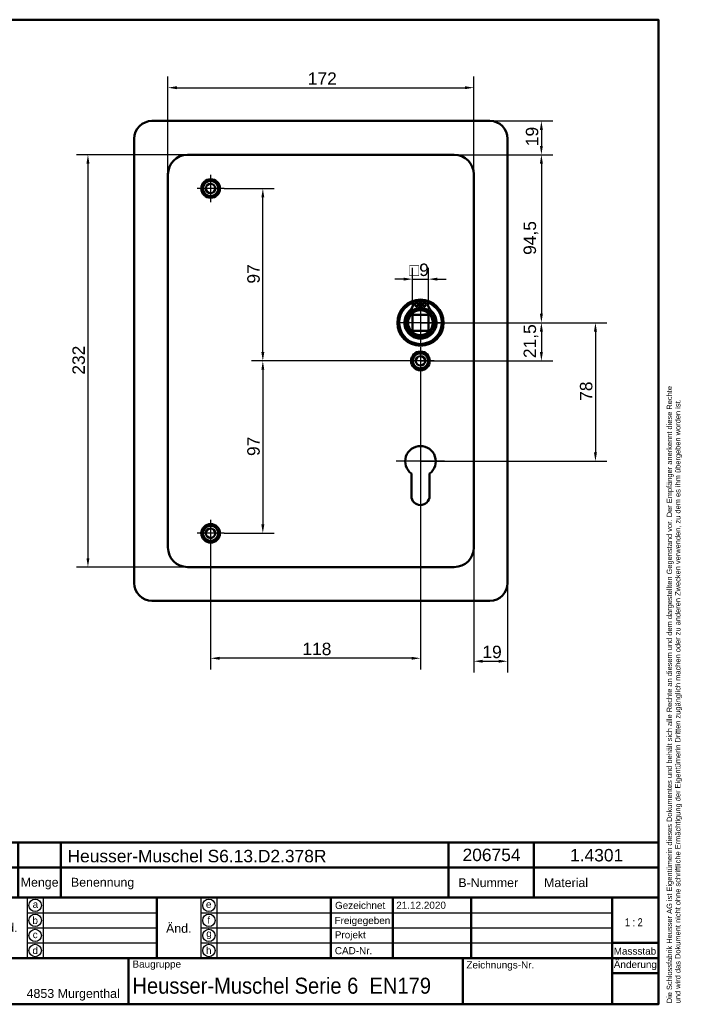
# Model space of a CAD drawing. Header units: millimetres. Extents: x 20 to 833, y 20 to 574.
# Tile 7 of 7: x 461 to 833, y 20 to 574. Entities that reach past the tile are written whole.
import ezdxf
from ezdxf.enums import TextEntityAlignment as Align

# ---------------------------------------------------------------- set-up
doc = ezdxf.new("R2010")
doc.units = ezdxf.units.MM
doc.header["$LTSCALE"] = 2
for name, color, linetype, lineweight in [('Bemaßungen(DIN)', 7, 'Continuous', 25), ('Mittelpunktmarkierung(DIN)', 7, 'Continuous', 25), ('Sichtbare Kanten(DIN)', 7, 'Continuous', 50), ('Skizziergeometrie(DIN)', 7, 'Continuous', 50), ('Skizzierlinie(DIN)', 7, 'Continuous', 25), ('Symbole(DIN)', 7, 'Continuous', 25)]:
    doc.layers.add(name, color=color, linetype=linetype, lineweight=lineweight)
doc.styles.add('Aktuell-DIN', font='arial.ttf')
doc.styles.add('STANDARD-DIN~0', font='arial.ttf')
doc.styles.add('Textstil10', font='arial.ttf')
doc.styles.add('Textstil41', font='arial.ttf', dxfattribs={"width": 0.8})
doc.styles.add('Textstil83', font='arial.ttf', dxfattribs={"width": 0.8})
doc.dimstyles.new('CAD-LAN', dxfattribs={"dimscale": 2, "dimtxt": 3.5, "dimasz": 2.5, "dimexe": 3.175, "dimexo": 0, "dimgap": 0.8, "dimtad": 1, "dimrnd": 1e-08, "dimtxsty": 'STANDARD-DIN~0', "dimcen": 0.09, "dimdle": 10, "dimclrd": 250, "dimclre": 250, "dimclrt": 250, "dimadec": 0, "dimazin": 2, "dimtfac": 1, "dimtmove": 0, "dimatfit": 3, "dimfxl": 1, "dimtolj": 1, "dimtzin": 0, "dimlwd": 25, "dimlwe": 25, "dimarcsym": 0})

# ---------------------------------------------------------------- blocks, each defined once
blk = doc.blocks.new('Ränder Standardrahmen')
at = {"layer": 'Skizziergeometrie(DIN)', "flags": 128}
blk.add_lwpolyline([(10, 10), (10, 287), (410, 287), (410, 10), (10, 10)], dxfattribs=at)
blk = doc.blocks.new('Schriftfelder Heusser')
at = {"layer": 'Skizziergeometrie(DIN)'}
for p, q in [((101, 229.92), (101, 236.92)), ((101, 236.92), (291, 236.92)), ((111, 229.92), (111, 236.92)), ((123, 229.92), (123, 236.92)), ((232, 229.92), (232, 236.92)), ((256, 229.92), (256, 236.92)), ((291, 236.92), (291, 229.92)), ((101, 191.42), (101, 229.92)), ((101, 229.92), (291, 229.92)), ((111, 229.92), (111, 221.42)), ((123, 229.92), (123, 221.42)), ((232, 229.92), (232, 221.42)), ((256, 229.92), (256, 221.42)), ((291, 229.92), (291, 191.42)), ((101, 221.42), (291, 221.42)), ((150, 221.42), (150, 204.42)), ((198.85, 221.42), (198.85, 204.42)), ((216.35, 221.42), (216.35, 204.42)), ((238.35, 221.42), (238.35, 204.42)), ((278, 221.42), (278, 191.42)), ((278, 208.67), (291, 208.67)), ((101, 204.42), (291, 204.42)), ((142, 204.42), (142, 191.42)), ((236, 204.42), (236, 191.42)), ((278, 200.17), (291, 200.17)), ((291, 191.42), (101, 191.42))]:
    blk.add_line(p, q, dxfattribs=at)
at = {"layer": 'Skizzierlinie(DIN)'}
for p, q in [((113.5, 221.42), (113.5, 204.42)), ((118, 221.42), (118, 204.42)), ((162.35, 221.42), (162.35, 204.42)), ((166.85, 221.42), (166.85, 204.42)), ((113.5, 217.17), (150, 217.17)), ((162.35, 217.17), (278, 217.17)), ((113.5, 212.92), (150, 212.92)), ((162.35, 212.92), (278, 212.92)), ((113.5, 208.67), (150, 208.67)), ((162.35, 208.67), (278, 208.67))]:
    blk.add_line(p, q, dxfattribs=at)
for centre in [(115.75, 219.25), (164.6, 219.25), (115.75, 215.04), (164.6, 215.04), (115.75, 210.79), (164.6, 210.79), (115.75, 206.54), (164.6, 206.54)]:
    blk.add_circle(centre, 1.75, dxfattribs=at)
at = {"layer": 'Symbole(DIN)', "color": 7, "insert": (293.33, 191.7), "char_height": 1.5, "width": 182.3003, "attachment_point": 1, "rotation": 90, "line_spacing_factor": 0.944221, "style": 'Aktuell-DIN'}
blk.add_mtext('\\fArial|b0|i0;\\H1.5000;Die Schlossfabrik Heusser AG ist Eigentümerin dieses Dokumentes und behält sich alle Rechte an diesem und dem dargestellten Gegenstand vor. Der Empfänger anerkennt diese Rechte\\Pund wird das Dokument nicht ohne schriftliche Ermächtigung der Eigentümerin Dritten zugänglich machen oder zu anderen Zwecken verwenden, zu dem es ihm übergeben worden ist.\\P ', dxfattribs=at)
at = {"layer": 'Symbole(DIN)', "color": 179, "true_color": 0x262659, "style": 'Aktuell-DIN'}
for s, insert, char_height, attachment_point in [('B-Nummer', (234.74, 225.62), 2.489, 4), ('Material', (265.02, 225.62), 2.489, 5), ('Pos.', (106, 227), 2.489, 2), ('Menge', (117, 227), 2.489, 2), ('Benennung', (125.81, 225.38), 2.489, 4), ('\\fArial|b0|i0;a', (115.81, 219.53), 2, 5), ('\\fArial|b0|i0;e', (164.54, 219.53), 2, 5), ('\\fArial|b0|i0;Gezeichnet', (200.05, 219.23), 2, 4), ('\\fArial|b0|i0;b', (115.75, 215), 2, 5), ('\\fArial|b0|i0;f', (164.55, 215.06), 2, 5), ('\\fArial|b0|i0;Freigegeben', (199.92, 216), 2, 1), ('\\fArial|b0|i0;c', (115.75, 211.01), 2, 5), ('\\fArial|b0|i0;g', (164.63, 211.05), 2, 5), ('\\fArial|b0|i0;Projekt', (200, 211.98), 2, 1), ('\\fArial|b0|i0;d', (115.76, 206.55), 2, 5), ('\\fArial|b0|i0;h', (164.55, 206.57), 2, 5), ('\\fArial|b0|i0;CAD-Nr.', (200, 207.5), 2, 1), ('\\fArial|b0|i0;\\H2.0000;Massstab', (284.39, 206.37), 2, 5), ('\\fArial|b0|i0;\\H2.0000;Baugruppe', (143.1, 203.73), 2, 1), ('\\fArial|b0|i0;Zeichnungs-Nr.', (237, 203.5), 2, 1), ('\\fArial|b0|i0;\\H2.5000;4853 Murgenthal', (113.33, 192.46), 2.5, 7)]:
    blk.add_mtext(s, dxfattribs=dict(at, insert=insert, char_height=char_height, attachment_point=attachment_point))
at = {"layer": 'Symbole(DIN)', "color": 179, "true_color": 0x262659, "attachment_point": 5, "style": 'Aktuell-DIN'}
for s, insert, char_height, width in [('Änd.', (107.21, 213), 2.489, 12.3494), ('Änd.', (156.12, 212.76), 2.489, 12.3494), ('\\fArial|b0|i0;Änderung', (284.51, 202.33), 2, 12.1143)]:
    blk.add_mtext(s, dxfattribs=dict(at, insert=insert, char_height=char_height, width=width))
at = {"layer": 'Symbole(DIN)', "color": 7, "insert": (143.1, 196.62), "char_height": 4.5, "width": 90.18, "attachment_point": 4, "style": 'Aktuell-DIN'}
blk.add_mtext('\\fArial|b0|i0;\\W0.90;\\H4.5000;Heusser-Muschel Serie 6  EN179', dxfattribs=at)
at = {"layer": 'Symbole(DIN)', "color": 179, "true_color": 0x262659, "style": 'Textstil10'}
blk.add_attdef('ERSTELLUNGSDATUM_001', (217.26, 218.29), '', height=2, dxfattribs=at)
at = {"layer": 'Symbole(DIN)', "color": 179, "true_color": 0x262659}
for tag, height, style, p in [('AUTOR', 2.49, 'Aktuell-DIN', (240.03, 219.26)), ('KONTROLLDATUM', 2, 'Textstil10', (217.42, 215.04)), ('KONTROLLIERT_VON', 2, 'Textstil10', (239.98, 215.05))]:
    blk.add_attdef(tag, text='', height=height, dxfattribs=dict(at, style=style)).set_placement(p, align=Align.MIDDLE_LEFT)
at = {"layer": 'Symbole(DIN)', "color": 7, "style": 'Textstil83', "width": 0.8}
blk.add_attdef('Anfänglicher_Ansichtsmaßstab_001', (281.57, 213.34), '', height=2.3, dxfattribs=at)
at = {"layer": 'Symbole(DIN)', "color": 179, "true_color": 0x262659, "style": 'Textstil10'}
blk.add_attdef('PROJEKT', text='', height=2, dxfattribs=at).set_placement((217.77, 209.72), align=Align.BOTTOM_LEFT)
at = {"layer": 'Symbole(DIN)', "color": 7, "style": 'Textstil41', "width": 0.8}
blk.add_attdef('STATUS', text='', height=5, dxfattribs=at).set_placement((284.53, 195.86), align=Align.MIDDLE_CENTER)
blk = doc.blocks.new('*D8')
at = {"layer": 'Bemaßungen(DIN)', "color": 250, "linetype": 'Continuous', "lineweight": 25, "true_color": 0x3f3f3f, "transparency": 16777216}
for p, q in [((544.17, 487.02), (544.17, 542.09)), ((716.17, 487.02), (716.17, 542.09)), ((549.17, 535.74), (711.17, 535.74))]:
    blk.add_line(p, q, dxfattribs=at)
at = {"layer": 'Bemaßungen(DIN)', "color": 250, "linetype": 'Continuous', "true_color": 0x3f3f3f, "transparency": 16777216}
for points in [[(549.17, 536.57), (549.17, 534.9), (544.17, 535.74)], [(711.17, 536.57), (711.17, 534.9), (716.17, 535.74)]]:
    blk.add_solid(points, dxfattribs=at)
at = {"layer": 'Defpoints', "color": 0, "linetype": 'Continuous', "transparency": 16777216}
for p in [(716.17, 535.74), (544.17, 487.02), (716.17, 487.02)]:
    blk.add_point(p, dxfattribs=at)
at = {"layer": 'Bemaßungen(DIN)', "color": 250, "linetype": 'Continuous', "lineweight": 25, "true_color": 0x3f3f3f, "transparency": 16777216, "insert": (622.8, 544.36), "char_height": 7, "attachment_point": 1, "style": 'STANDARD-DIN~0'}
blk.add_mtext('\\A1;172', dxfattribs=at)
blk = doc.blocks.new('*D9')
at = {"layer": 'Bemaßungen(DIN)', "color": 250, "linetype": 'Continuous', "lineweight": 25, "true_color": 0x3f3f3f, "transparency": 16777216}
for p, q in [((555.17, 498.02), (492.82, 498.02)), ((499.17, 493.02), (499.17, 271.02)), ((555.17, 266.02), (492.82, 266.02))]:
    blk.add_line(p, q, dxfattribs=at)
at = {"layer": 'Bemaßungen(DIN)', "color": 250, "linetype": 'Continuous', "true_color": 0x3f3f3f, "transparency": 16777216}
for points in [[(498.34, 493.02), (500, 493.02), (499.17, 498.02)], [(498.34, 271.02), (500, 271.02), (499.17, 266.02)]]:
    blk.add_solid(points, dxfattribs=at)
at = {"layer": 'Defpoints', "color": 0, "linetype": 'Continuous', "transparency": 16777216}
for p in [(555.17, 498.02), (499.17, 266.02), (555.17, 266.02)]:
    blk.add_point(p, dxfattribs=at)
at = {"layer": 'Bemaßungen(DIN)', "color": 250, "linetype": 'Continuous', "lineweight": 25, "true_color": 0x3f3f3f, "transparency": 16777216, "insert": (490.42, 374.26), "char_height": 7, "attachment_point": 1, "rotation": 90, "style": 'STANDARD-DIN~0'}
blk.add_mtext('\\A1;232', dxfattribs=at)
blk = doc.blocks.new('*D10')
at = {"layer": 'Bemaßungen(DIN)', "color": 250, "linetype": 'Continuous', "lineweight": 25, "true_color": 0x3f3f3f, "transparency": 16777216}
for p, q in [((705.17, 498.02), (760.52, 498.02)), ((754.17, 493.02), (754.17, 408.52)), ((686.17, 403.52), (760.52, 403.52))]:
    blk.add_line(p, q, dxfattribs=at)
at = {"layer": 'Bemaßungen(DIN)', "color": 250, "linetype": 'Continuous', "true_color": 0x3f3f3f, "transparency": 16777216}
for points in [[(753.34, 493.02), (755, 493.02), (754.17, 498.02)], [(753.34, 408.52), (755, 408.52), (754.17, 403.52)]]:
    blk.add_solid(points, dxfattribs=at)
at = {"layer": 'Defpoints', "color": 0, "linetype": 'Continuous', "transparency": 16777216}
for p in [(705.17, 498.02), (686.17, 403.52), (754.17, 403.52)]:
    blk.add_point(p, dxfattribs=at)
at = {"layer": 'Bemaßungen(DIN)', "color": 250, "linetype": 'Continuous', "lineweight": 25, "true_color": 0x3f3f3f, "transparency": 16777216, "insert": (744.16, 441.65), "char_height": 7, "attachment_point": 1, "rotation": 90, "style": 'STANDARD-DIN~0'}
blk.add_mtext('\\A1;94,5', dxfattribs=at)
blk = doc.blocks.new('*D11')
at = {"layer": 'Bemaßungen(DIN)', "color": 250, "linetype": 'Continuous', "lineweight": 25, "true_color": 0x3f3f3f, "transparency": 16777216}
for p, q in [((686.17, 403.52), (760.52, 403.52)), ((754.17, 398.52), (754.17, 387.02)), ((686.17, 382.02), (760.52, 382.02))]:
    blk.add_line(p, q, dxfattribs=at)
at = {"layer": 'Bemaßungen(DIN)', "color": 250, "linetype": 'Continuous', "true_color": 0x3f3f3f, "transparency": 16777216}
for points in [[(753.34, 398.52), (755, 398.52), (754.17, 403.52)], [(753.34, 387.02), (755, 387.02), (754.17, 382.02)]]:
    blk.add_solid(points, dxfattribs=at)
at = {"layer": 'Defpoints', "color": 0, "linetype": 'Continuous', "transparency": 16777216}
for p in [(686.17, 403.52), (686.17, 382.02), (754.17, 382.02)]:
    blk.add_point(p, dxfattribs=at)
at = {"layer": 'Bemaßungen(DIN)', "color": 250, "linetype": 'Continuous', "lineweight": 25, "true_color": 0x3f3f3f, "transparency": 16777216, "insert": (744.16, 383.59), "char_height": 7, "attachment_point": 1, "rotation": 90, "style": 'STANDARD-DIN~0'}
blk.add_mtext('\\A1;21,5', dxfattribs=at)
blk = doc.blocks.new('*D12')
at = {"layer": 'Bemaßungen(DIN)', "color": 250, "linetype": 'Continuous', "lineweight": 25, "true_color": 0x3f3f3f, "transparency": 16777216}
for p, q in [((725.17, 517.02), (760.52, 517.02)), ((754.17, 512.02), (754.17, 503.02)), ((705.17, 498.02), (760.52, 498.02))]:
    blk.add_line(p, q, dxfattribs=at)
at = {"layer": 'Bemaßungen(DIN)', "color": 250, "linetype": 'Continuous', "true_color": 0x3f3f3f, "transparency": 16777216}
for points in [[(753.34, 512.02), (755, 512.02), (754.17, 517.02)], [(753.34, 503.02), (755, 503.02), (754.17, 498.02)]]:
    blk.add_solid(points, dxfattribs=at)
at = {"layer": 'Defpoints', "color": 0, "linetype": 'Continuous', "transparency": 16777216}
for p in [(725.17, 517.02), (705.17, 498.02), (754.17, 498.02)]:
    blk.add_point(p, dxfattribs=at)
at = {"layer": 'Bemaßungen(DIN)', "color": 250, "linetype": 'Continuous', "lineweight": 25, "true_color": 0x3f3f3f, "transparency": 16777216, "insert": (745.42, 502.83), "char_height": 7, "attachment_point": 1, "rotation": 90, "style": 'STANDARD-DIN~0'}
blk.add_mtext('\\A1;19', dxfattribs=at)
blk = doc.blocks.new('*D13')
at = {"layer": 'Bemaßungen(DIN)', "color": 250, "linetype": 'Continuous', "lineweight": 25, "true_color": 0x3f3f3f, "transparency": 16777216}
for p, q in [((686.17, 403.52), (790.91, 403.52)), ((784.56, 398.52), (784.56, 330.52)), ((686.17, 325.52), (790.91, 325.52))]:
    blk.add_line(p, q, dxfattribs=at)
at = {"layer": 'Bemaßungen(DIN)', "color": 250, "linetype": 'Continuous', "true_color": 0x3f3f3f, "transparency": 16777216}
for points in [[(783.73, 398.52), (785.4, 398.52), (784.56, 403.52)], [(783.73, 330.52), (785.4, 330.52), (784.56, 325.52)]]:
    blk.add_solid(points, dxfattribs=at)
at = {"layer": 'Defpoints', "color": 0, "linetype": 'Continuous', "transparency": 16777216}
for p in [(686.17, 403.52), (686.17, 325.52), (784.56, 325.52)]:
    blk.add_point(p, dxfattribs=at)
at = {"layer": 'Bemaßungen(DIN)', "color": 250, "linetype": 'Continuous', "lineweight": 25, "true_color": 0x3f3f3f, "transparency": 16777216, "insert": (775.82, 359.53), "char_height": 7, "attachment_point": 1, "rotation": 90, "style": 'STANDARD-DIN~0'}
blk.add_mtext('\\A1;78', dxfattribs=at)
blk = doc.blocks.new('*D14')
at = {"layer": 'Bemaßungen(DIN)', "color": 250, "linetype": 'Continuous', "lineweight": 25, "true_color": 0x3f3f3f, "transparency": 16777216}
for p, q in [((575.82, 479.02), (603.87, 479.02)), ((597.52, 387.02), (597.52, 474.02)), ((686.17, 382.02), (591.17, 382.02))]:
    blk.add_line(p, q, dxfattribs=at)
at = {"layer": 'Bemaßungen(DIN)', "color": 250, "linetype": 'Continuous', "true_color": 0x3f3f3f, "transparency": 16777216}
for points in [[(596.69, 474.02), (598.35, 474.02), (597.52, 479.02)], [(596.69, 387.02), (598.35, 387.02), (597.52, 382.02)]]:
    blk.add_solid(points, dxfattribs=at)
at = {"layer": 'Defpoints', "color": 0, "linetype": 'Continuous', "transparency": 16777216}
for p in [(575.82, 479.02), (597.52, 479.02), (686.17, 382.02)]:
    blk.add_point(p, dxfattribs=at)
at = {"layer": 'Bemaßungen(DIN)', "color": 250, "linetype": 'Continuous', "lineweight": 25, "true_color": 0x3f3f3f, "transparency": 16777216, "insert": (588.77, 425.51), "char_height": 7, "attachment_point": 1, "rotation": 90, "style": 'STANDARD-DIN~0'}
blk.add_mtext('\\A1;97', dxfattribs=at)
blk = doc.blocks.new('*D15')
at = {"layer": 'Bemaßungen(DIN)', "color": 250, "linetype": 'Continuous', "lineweight": 25, "true_color": 0x3f3f3f, "transparency": 16777216}
for p, q in [((686.17, 382.02), (591.17, 382.02)), ((597.52, 377.02), (597.52, 290.02)), ((575.82, 285.02), (603.87, 285.02))]:
    blk.add_line(p, q, dxfattribs=at)
at = {"layer": 'Bemaßungen(DIN)', "color": 250, "linetype": 'Continuous', "true_color": 0x3f3f3f, "transparency": 16777216}
for points in [[(596.69, 377.02), (598.35, 377.02), (597.52, 382.02)], [(596.69, 290.02), (598.35, 290.02), (597.52, 285.02)]]:
    blk.add_solid(points, dxfattribs=at)
at = {"layer": 'Defpoints', "color": 0, "linetype": 'Continuous', "transparency": 16777216}
for p in [(686.17, 382.02), (575.82, 285.02), (597.52, 285.02)]:
    blk.add_point(p, dxfattribs=at)
at = {"layer": 'Bemaßungen(DIN)', "color": 250, "linetype": 'Continuous', "lineweight": 25, "true_color": 0x3f3f3f, "transparency": 16777216, "insert": (588.77, 328.51), "char_height": 7, "attachment_point": 1, "rotation": 90, "style": 'STANDARD-DIN~0'}
blk.add_mtext('\\A1;97', dxfattribs=at)
blk = doc.blocks.new('*D16')
at = {"layer": 'Bemaßungen(DIN)', "color": 250, "linetype": 'Continuous', "lineweight": 25, "true_color": 0x3f3f3f, "transparency": 16777216}
for p, q in [((686.17, 374.37), (686.17, 208.35)), ((568.17, 277.37), (568.17, 208.35)), ((681.17, 214.7), (573.17, 214.7))]:
    blk.add_line(p, q, dxfattribs=at)
at = {"layer": 'Bemaßungen(DIN)', "color": 250, "linetype": 'Continuous', "true_color": 0x3f3f3f, "transparency": 16777216}
for points in [[(573.17, 215.53), (573.17, 213.87), (568.17, 214.7)], [(681.17, 215.53), (681.17, 213.87), (686.17, 214.7)]]:
    blk.add_solid(points, dxfattribs=at)
at = {"layer": 'Defpoints', "color": 0, "linetype": 'Continuous', "transparency": 16777216}
for p in [(686.17, 374.37), (568.17, 277.37), (568.17, 214.7)]:
    blk.add_point(p, dxfattribs=at)
at = {"layer": 'Bemaßungen(DIN)', "color": 250, "linetype": 'Continuous', "lineweight": 25, "true_color": 0x3f3f3f, "transparency": 16777216, "insert": (619.76, 223.45), "char_height": 7, "attachment_point": 1, "style": 'STANDARD-DIN~0'}
blk.add_mtext('\\A1;118', dxfattribs=at)
blk = doc.blocks.new('*D17')
at = {"layer": 'Bemaßungen(DIN)', "color": 250, "linetype": 'Continuous', "lineweight": 25, "true_color": 0x3f3f3f, "transparency": 16777216}
for p, q in [((716.17, 277.02), (716.17, 206.67)), ((735.17, 257.02), (735.17, 206.67)), ((721.17, 213.02), (730.17, 213.02))]:
    blk.add_line(p, q, dxfattribs=at)
at = {"layer": 'Bemaßungen(DIN)', "color": 250, "linetype": 'Continuous', "true_color": 0x3f3f3f, "transparency": 16777216}
for points in [[(721.17, 213.85), (721.17, 212.19), (716.17, 213.02)], [(730.17, 213.85), (730.17, 212.19), (735.17, 213.02)]]:
    blk.add_solid(points, dxfattribs=at)
at = {"layer": 'Defpoints', "color": 0, "linetype": 'Continuous', "transparency": 16777216}
for p in [(716.17, 277.02), (735.17, 257.02), (735.17, 213.02)]:
    blk.add_point(p, dxfattribs=at)
at = {"layer": 'Bemaßungen(DIN)', "color": 250, "linetype": 'Continuous', "lineweight": 25, "true_color": 0x3f3f3f, "transparency": 16777216, "insert": (720.98, 221.77), "char_height": 7, "attachment_point": 1, "style": 'STANDARD-DIN~0'}
blk.add_mtext('\\A1;19', dxfattribs=at)
blk = doc.blocks.new('*D26')
at = {"layer": 'Bemaßungen(DIN)', "color": 250, "linetype": 'Continuous', "lineweight": 25, "true_color": 0x3f3f3f, "transparency": 16777216}
for p, q in [((681.67, 408.02), (681.67, 434.37)), ((690.67, 408.02), (690.67, 434.37)), ((676.67, 428.02), (671.67, 428.02)), ((681.67, 428.02), (690.67, 428.02)), ((695.67, 428.02), (700.67, 428.02))]:
    blk.add_line(p, q, dxfattribs=at)
at = {"layer": 'Bemaßungen(DIN)', "color": 250, "linetype": 'Continuous', "true_color": 0x3f3f3f, "transparency": 16777216}
for points in [[(676.67, 428.85), (676.67, 427.19), (681.67, 428.02)], [(695.67, 428.85), (695.67, 427.19), (690.67, 428.02)]]:
    blk.add_solid(points, dxfattribs=at)
at = {"layer": 'Defpoints', "color": 0, "linetype": 'Continuous', "transparency": 16777216}
for p in [(690.67, 428.02), (681.67, 408.02), (690.67, 408.02)]:
    blk.add_point(p, dxfattribs=at)
at = {"layer": 'Bemaßungen(DIN)', "color": 250, "linetype": 'Continuous', "lineweight": 25, "true_color": 0x3f3f3f, "transparency": 16777216, "insert": (679.8, 436.77), "char_height": 7, "attachment_point": 1, "style": 'STANDARD-DIN~0'}
blk.add_mtext('\\A1;\\fAIGDT|b0|i0;\\H7.0000;o\\fArial|b0|i0;\\H7.0000;9', dxfattribs=at)

msp = doc.modelspace()

# ---------------------------------------------------------------- linework, layer by layer
at = {"layer": 'Mittelpunktmarkierung(DIN)', "linetype": 'Continuous'}
for p, q in [((568.168, 486.67), (568.168, 471.37)), ((575.818, 479.02), (560.518, 479.02)), ((686.168, 415.52), (686.168, 391.52)), ((698.168, 403.52), (674.168, 403.52)), ((686.168, 389.67), (686.168, 374.37)), ((693.818, 382.02), (678.518, 382.02)), ((686.168, 339.12), (686.168, 315.52)), ((699.768, 325.52), (672.568, 325.52)), ((568.168, 292.67), (568.168, 277.37)), ((575.818, 285.02), (560.518, 285.02))]:
    msp.add_line(p, q, dxfattribs=at)
at = {"layer": 'Sichtbare Kanten(DIN)'}
for p, q in [((535.168, 517.02), (725.168, 517.02)), ((525.168, 257.02), (525.168, 507.02)), ((735.168, 507.02), (735.168, 257.02)), ((705.168, 498.02), (555.168, 498.02)), ((544.168, 487.02), (544.168, 277.02)), ((716.168, 277.02), (716.168, 487.02)), ((682.528, 415.478), (685.552, 415.478)), ((685.552, 415.478), (685.552, 411.778)), ((686.785, 411.778), (686.785, 415.478)), ((686.785, 415.478), (689.809, 415.478)), ((681.668, 399.02), (681.668, 408.02)), ((681.668, 408.02), (690.668, 408.02)), ((690.668, 408.02), (690.668, 399.02)), ((690.668, 399.02), (681.668, 399.02)), ((681.068, 306.02), (681.068, 318.595)), ((691.268, 318.595), (691.268, 306.02)), ((555.168, 266.02), (705.168, 266.02)), ((725.168, 247.02), (535.168, 247.02))]:
    msp.add_line(p, q, dxfattribs=at)
for centre, radius in [((568.168, 479.02), 5.25), ((568.168, 479.02), 4.25), ((568.168, 479.02), 2.65), ((686.168, 403.52), 13), ((686.168, 403.52), 12.5), ((686.168, 403.52), 8), ((686.168, 403.52), 7), ((683.937, 413.628), 0.85), ((688.4, 413.628), 0.85), ((686.168, 382.02), 5.25), ((686.168, 382.02), 4.25), ((686.168, 382.02), 2.65), ((568.168, 285.02), 5.25), ((568.168, 285.02), 4.25), ((568.168, 285.02), 2.65)]:
    msp.add_circle(centre, radius, dxfattribs=at)
for centre, radius, start, end in [((535.168, 507.02), 10, 90, 180), ((725.168, 507.02), 10, 0, 90), ((555.168, 487.02), 11, 90, 180), ((705.168, 487.02), 11, 0, 90), ((686.168, 403.52), 12, 85.21102, 94.78898), ((686.168, 403.52), 12, 108.17213, 71.82787), ((686.168, 403.52), 9.017, 134.1409, 45.8591), ((673.846, 416.218), 8.678, 314.1409, 355.03295), ((686.168, 404.253), 7.55, 94.68501, 144.3129), ((686.168, 403.52), 8.2, 63.63056, 116.36944), ((686.168, 403.52), 9, 86.0711, 93.9289), ((686.168, 404.253), 7.55, 35.6871, 85.31499), ((698.491, 416.218), 8.678, 184.96705, 225.8591), ((686.168, 325.52), 8.6, 306.37184, 233.62816), ((686.168, 306.02), 5.1, 180, 0), ((555.168, 277.02), 11, 180, 270), ((705.168, 277.02), 11, 270, 0), ((535.168, 257.02), 10, 180, 270), ((725.168, 257.02), 10, 270, 0)]:
    msp.add_arc(centre, radius, start, end, dxfattribs=at)

# ---------------------------------------------------------------- block references
at = {"xscale": 2, "yscale": 2, "zscale": 2}
msp.add_blockref('Ränder Standardrahmen', (0, 0), dxfattribs=at)
msp.add_blockref('Schriftfelder Heusser', (238, -362.833), dxfattribs=at).add_auto_attribs({'ERSTELLUNGSDATUM_001': '21.12.2020', 'Anfänglicher_Ansichtsmaßstab_001': '1 : 2'})

# ---------------------------------------------------------------- texts
at = {"layer": 'Symbole(DIN)', "color": 7, "char_height": 7, "attachment_point": 1, "style": 'Aktuell-DIN'}
for s, insert, width in [('{\\fArial|b0|i0;\\H7.0000;Heusser-Muschel S6.13.D2.378R}', (487.659, 106.906), 145.65549), ('{\\fArial|b0|i0;\\H7.0000;206754}', (709.83, 107.58), 32.62043), ('{\\fArial|b0|i0;\\H7.0000;1.4301}', (770.274, 107.401), 29.89939)]:
    msp.add_mtext(s, dxfattribs=dict(at, insert=insert, width=width))

# ---------------------------------------------------------------- dimensions: what is measured, and where the dimension line sits
at = {"layer": 'Bemaßungen(DIN)', "color": 250, "linetype": 'Continuous', "lineweight": 25, "true_color": 0x3f3f3f}
for base, p1, p2, angle, picture, middle in [((716.168, 535.735), (544.168, 487.02), (716.168, 487.02), 180, '*D8', (630.168, 535.735)), ((754.168, 498.02), (725.168, 517.02), (705.168, 498.02), 270, '*D12', (754.168, 507.52)), ((499.168, 266.02), (555.168, 498.02), (555.168, 266.02), 90, '*D9', (499.168, 382.02)), ((754.168, 403.52), (705.168, 498.02), (686.168, 403.52), 90, '*D10', (754.168, 450.77)), ((597.521, 479.02), (686.168, 382.02), (575.818, 479.02), 90, '*D14', (597.521, 430.52)), ((754.168, 382.02), (686.168, 403.52), (686.168, 382.02), 90, '*D11', (754.168, 392.77)), ((784.564, 325.52), (686.168, 403.52), (686.168, 325.52), 90, '*D13', (784.564, 364.52)), ((597.521, 285.02), (686.168, 382.02), (575.818, 285.02), 90, '*D15', (597.521, 333.52)), ((568.168, 214.701), (686.168, 374.37), (568.168, 277.37), 180, '*D16', (627.168, 214.701))]:
    dim = msp.add_linear_dim(base=base, p1=p1, p2=p2, angle=angle, dimstyle='CAD-LAN', override={"dimgap": 0.8, "dimdec": 2, "dimtol": 0, "dimlim": 0, "dimtp": 0, "dimtm": 0, "dimtdec": 2, "dimtofl": 0, "dimatfit": 1}, dxfattribs=at)
    dim.commit()
    dim.dimension.update_dxf_attribs({"geometry": picture, "text_midpoint": middle, "dimtype": 160})
dim = msp.add_linear_dim(base=(690.668, 428.02), p1=(681.668, 408.02), p2=(690.668, 408.02), angle=180, text='\\fAIGDT|b0|i0;\\H7.0000;o\\fArial|b0|i0;\\H7.0000;<>', dimstyle='CAD-LAN', override={"dimgap": 0.8, "dimdec": 2, "dimtol": 0, "dimlim": 0, "dimtp": 0, "dimtm": 0, "dimtdec": 2, "dimtofl": 1, "dimatfit": 1}, dxfattribs=at)
dim.commit()
dim.dimension.update_dxf_attribs({"geometry": '*D26', "text_midpoint": (686.168, 428.02), "dimtype": 160})
dim = msp.add_linear_dim(base=(735.168, 213.02), p1=(716.168, 277.02), p2=(735.168, 257.02), dimstyle='CAD-LAN', override={"dimgap": 0.8, "dimdec": 2, "dimtol": 0, "dimlim": 0, "dimtp": 0, "dimtm": 0, "dimtdec": 2, "dimtofl": 0, "dimatfit": 1}, dxfattribs=at)
dim.commit()
dim.dimension.update_dxf_attribs({"geometry": '*D17', "text_midpoint": (725.668, 213.02), "dimtype": 160})

doc.saveas('drawing.dxf')
